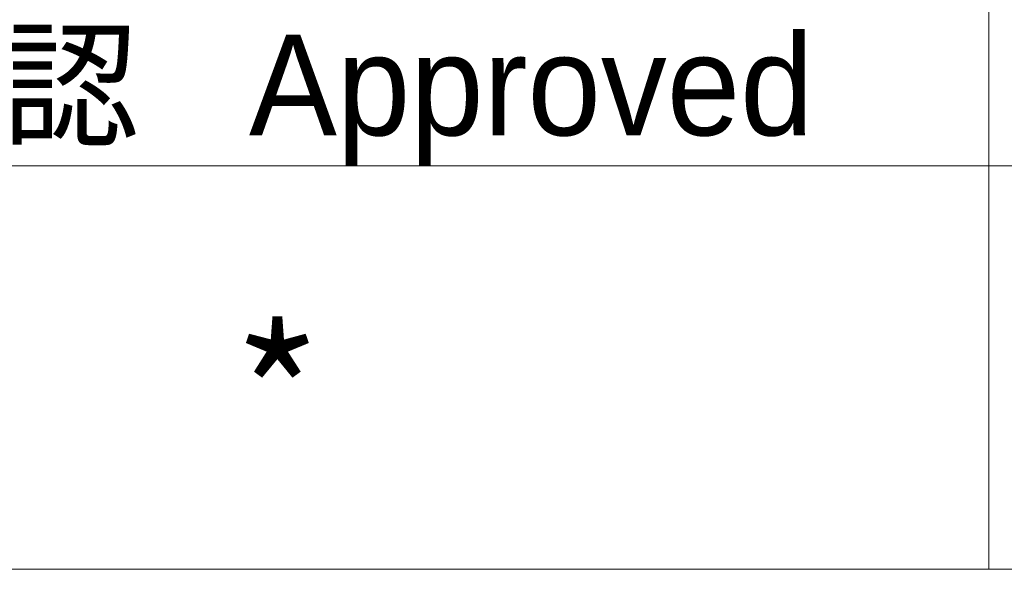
# Model space of a CAD drawing. Header units: millimetres. Extents: x -46 to 5058, y -79 to 3597.
# Tile 7 of 12: x 3983 to 4100, y 156 to 221. Entities that reach past the tile are written whole.
import ezdxf

# ---------------------------------------------------------------- set-up
doc = ezdxf.new("R2010")
doc.units = ezdxf.units.MM
doc.layers.get('0').update_dxf_attribs({"color": 157, "lineweight": 0})
doc.layers.add('2', color=176, linetype='Continuous', lineweight=0)
doc.styles.add('JIS', font='txt')

# ---------------------------------------------------------------- blocks, each defined once
blk = doc.blocks.new('TITLE_BLOCK', base_point=(4980, 60))
at = {"layer": '2', "color": 176, "linetype": 'Continuous', "lineweight": 0, "true_color": 0x000080}
for p, q in [((4098, 450), (4098, 156)), ((3930, 204), (4980, 204)), ((3930, 156), (4980, 156))]:
    blk.add_line(p, q, dxfattribs=at)
at = {"layer": '2', "color": 176, "linetype": 'Continuous', "lineweight": 0, "true_color": 0x000080, "style": 'JIS'}
blk.add_text('*', height=16.5, dxfattribs=at).set_placement((4007.71, 168.21))
at = {"layer": '2', "color": 176, "linetype": 'Continuous', "lineweight": 0, "true_color": 0x000080, "insert": (3959.76, 219.65), "char_height": 12, "width": 1924.213, "attachment_point": 1, "style": 'JIS'}
blk.add_mtext('{\\fＭＳ Ｐ明朝|b0|i0|c0|p0;承 認   Approved}', dxfattribs=at)
blk = doc.blocks.new('FORMAT')
at = {"color": 190, "linetype": 'Continuous', "lineweight": 0, "true_color": 0x801eff}
blk.add_blockref('TITLE_BLOCK', (4980, 60), dxfattribs=at)

msp = doc.modelspace()

# ---------------------------------------------------------------- block references
at = {"color": 190, "linetype": 'Continuous', "lineweight": 0, "true_color": 0x801eff}
msp.add_blockref('FORMAT', (0, 0), dxfattribs=at)

doc.saveas('drawing.dxf')
